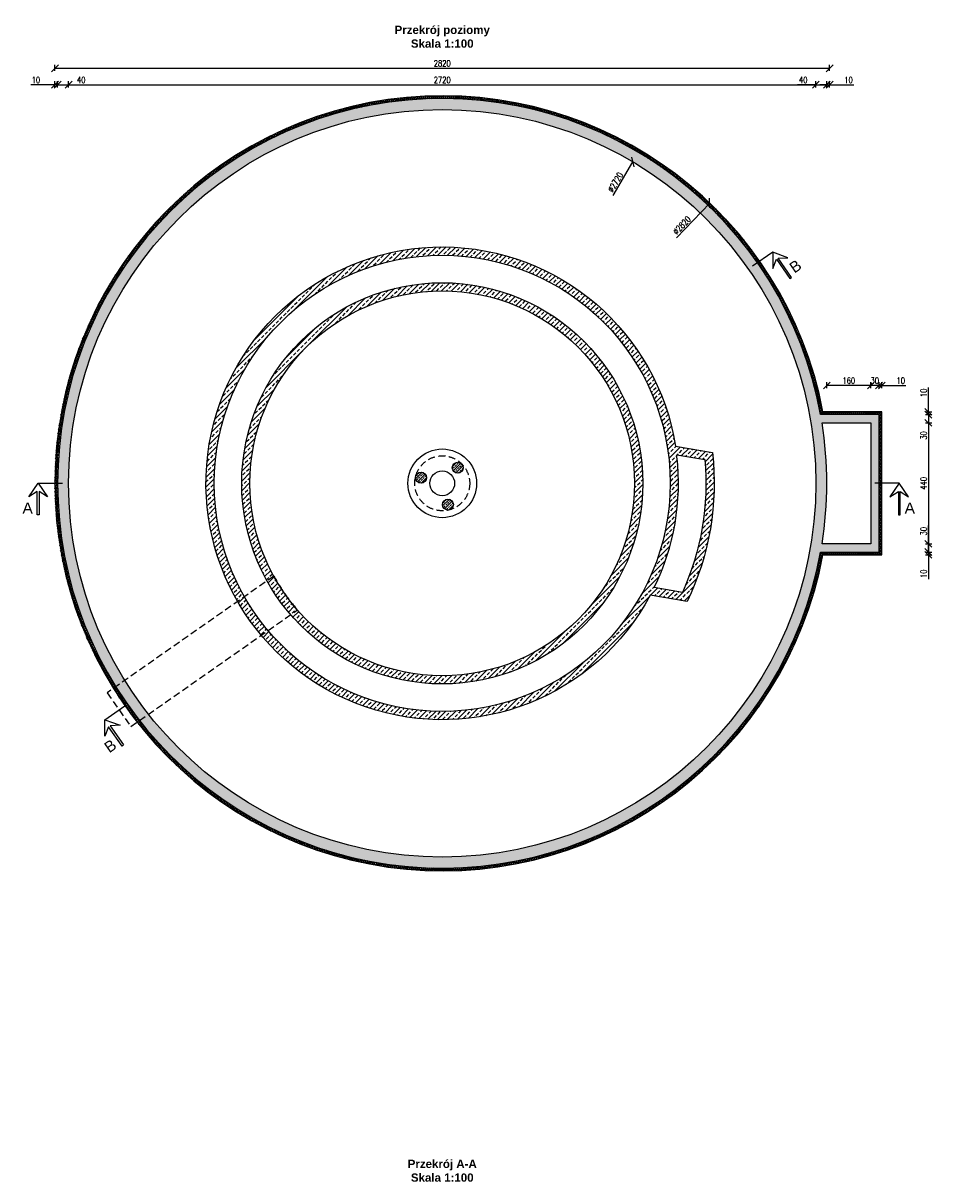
# Model space of a CAD drawing. Header units: millimetres. Extents: x -62780 to 1772512, y -757464 to -52755.
# Tile 59 of 65: x 1716993 to 1720301, y -513267 to -509054. Entities that reach past the tile are written whole.
import ezdxf

# ---------------------------------------------------------------- set-up
doc = ezdxf.new("R2010")
doc.units = ezdxf.units.MM
doc.linetypes.add('DASHED', pattern=[19.05, 12.7, -6.35])
for name, color, linetype in [('AAA Cienka linia', 11, 'Continuous'), ('AAA Izolacje', 107, 'Continuous'), ('AAA Kreskowanie', 30, 'Continuous'), ('AAA L-Opis', 3, 'Continuous'), ('AAA Opis', 2, 'Continuous'), ('AAA Przerywana', 8, 'DASHED'), ('AAA Wymiar', 1, 'Continuous'), ('AAA Ściana', 7, 'Continuous')]:
    doc.layers.add(name, color=color, linetype=linetype)
doc.styles.add('Arial B', font='arialbd.ttf')
doc.styles.get("Standard").update_dxf_attribs({"font": 'simplex.shx', "width": 0.8})
doc.dimstyles.new('1 do 100', dxfattribs={"dimscale": 10, "dimtxt": 2.25, "dimasz": 2.5, "dimexe": 1.25, "dimexo": 0.625, "dimtad": 1, "dimdec": 1, "dimrnd": 0.5, "dimtxsty": 'Standard', "dimblk": 'OBLIQUE', "dimcen": 2.5, "dimclrd": 256, "dimclre": 256, "dimclrt": 2, "dimadec": 0, "dimazin": 0, "dimtfac": 1, "dimtdec": 0, "dimtmove": 0, "dimatfit": 3, "dimldrblk": 'OBLIQUE', "dimfxl": 1, "dimfxlon": 1, "dimlwd": -1, "dimlwe": -1, "dimarcsym": 0})
pattern_1 = [(45, (1098401.637, -279137.768), (-17.9605122, 17.9605122), []), (45, (1098419.597, -279137.768), (-17.9605122, 17.9605122), [12.7, -6.35])]

# ---------------------------------------------------------------- blocks, each defined once
blk = doc.blocks.new('_OBLIQUE')
at = {"color": 0, "linetype": 'ByBlock', "lineweight": -2}
blk.add_line((-0.5, -0.5), (0.5, 0.5), dxfattribs=at)
blk = doc.blocks.new('*D207')
at = {"layer": 'AAA Wymiar'}
blk.add_line((1719140, -509681.5), (1719212.6, -509559.3), dxfattribs=at)
at = {"layer": 'Defpoints', "color": 0}
for p in [(1719212.6, -509559.3), (1717823.8, -511898)]:
    blk.add_point(p, dxfattribs=at)
at = {"layer": 'AAA Wymiar', "xscale": 25, "yscale": 25, "zscale": 25, "rotation": 59.29569225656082}
blk.add_blockref('_OBLIQUE', (1719212.6, -509559.3), dxfattribs=at)
at = {"layer": 'AAA Wymiar', "color": 2, "insert": (1719148.5, -509633), "char_height": 22.5, "attachment_point": 5, "rotation": 59.2957}
blk.add_mtext('%%c2720', dxfattribs=at)
blk = doc.blocks.new('*D208')
at = {"layer": 'AAA Wymiar'}
blk.add_line((1719371.3, -509835.3), (1719492, -509708.9), dxfattribs=at)
at = {"layer": 'Defpoints', "color": 0}
for p in [(1719492, -509708.9), (1717544.3, -511748.3)]:
    blk.add_point(p, dxfattribs=at)
at = {"layer": 'AAA Wymiar', "xscale": 25, "yscale": 25, "zscale": 25, "rotation": 46.31743359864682}
blk.add_blockref('_OBLIQUE', (1719492, -509708.9), dxfattribs=at)
at = {"layer": 'AAA Wymiar', "color": 2, "insert": (1719390.5, -509789.9), "char_height": 22.5, "attachment_point": 5, "rotation": 46.3174}
blk.add_mtext('%%c2820', dxfattribs=at)
blk = doc.blocks.new('*D209')
at = {"layer": 'AAA Wymiar'}
for p, q in [((1717108.2, -509288.3), (1717108.2, -509265.8)), ((1717118.2, -509288.3), (1717118.2, -509265.8)), ((1717108.2, -509278.3), (1717020, -509278.3)), ((1717118.2, -509278.3), (1717108.2, -509278.3)), ((1717118.2, -509278.3), (1717143.2, -509278.3))]:
    blk.add_line(p, q, dxfattribs=at)
at = {"layer": 'Defpoints', "color": 0}
for p in [(1717108.2, -509278.3), (1717108.2, -510728.6), (1717118.2, -510728.6)]:
    blk.add_point(p, dxfattribs=at)
at = {"layer": 'AAA Wymiar', "xscale": 25, "yscale": 25, "zscale": 25}
blk.add_blockref('_OBLIQUE', (1717108.2, -509278.3), dxfattribs=at)
at = {"layer": 'AAA Wymiar', "xscale": 25, "yscale": 25, "zscale": 25, "rotation": 180}
blk.add_blockref('_OBLIQUE', (1717118.2, -509278.3), dxfattribs=at)
at = {"layer": 'AAA Wymiar', "color": 2, "insert": (1717039.1, -509260.8), "char_height": 22.5, "attachment_point": 5}
blk.add_mtext('10', dxfattribs=at)
blk = doc.blocks.new('*D210')
at = {"layer": 'AAA Wymiar'}
for p, q in [((1717118.2, -509288.3), (1717118.2, -509265.8)), ((1717158.2, -509288.3), (1717158.2, -509265.8)), ((1717118.2, -509278.3), (1717158.2, -509278.3)), ((1717158.2, -509278.3), (1717224.8, -509278.3))]:
    blk.add_line(p, q, dxfattribs=at)
at = {"layer": 'Defpoints', "color": 0}
for p in [(1717158.2, -509278.3), (1717118.2, -510728.6), (1717158.2, -510728.6)]:
    blk.add_point(p, dxfattribs=at)
at = {"layer": 'AAA Wymiar', "xscale": 25, "yscale": 25, "zscale": 25, "rotation": 180}
blk.add_blockref('_OBLIQUE', (1717118.2, -509278.3), dxfattribs=at)
at = {"layer": 'AAA Wymiar', "xscale": 25, "yscale": 25, "zscale": 25}
blk.add_blockref('_OBLIQUE', (1717158.2, -509278.3), dxfattribs=at)
at = {"layer": 'AAA Wymiar', "color": 2, "insert": (1717204, -509260.8), "char_height": 22.5, "attachment_point": 5}
blk.add_mtext('40', dxfattribs=at)
blk = doc.blocks.new('*D211')
at = {"layer": 'AAA Wymiar'}
for p, q in [((1717158.2, -509288.3), (1717158.2, -509265.8)), ((1719878.2, -509288.3), (1719878.2, -509265.8)), ((1717158.2, -509278.3), (1719878.2, -509278.3))]:
    blk.add_line(p, q, dxfattribs=at)
at = {"layer": 'Defpoints', "color": 0}
for p in [(1719878.2, -509278.3), (1717158.2, -510728.6), (1719878.2, -510728.6)]:
    blk.add_point(p, dxfattribs=at)
at = {"layer": 'AAA Wymiar', "xscale": 25, "yscale": 25, "zscale": 25, "rotation": 180}
blk.add_blockref('_OBLIQUE', (1717158.2, -509278.3), dxfattribs=at)
at = {"layer": 'AAA Wymiar', "xscale": 25, "yscale": 25, "zscale": 25}
blk.add_blockref('_OBLIQUE', (1719878.2, -509278.3), dxfattribs=at)
at = {"layer": 'AAA Wymiar', "color": 2, "insert": (1718518.2, -509260.8), "char_height": 22.5, "attachment_point": 5}
blk.add_mtext('2720', dxfattribs=at)
blk = doc.blocks.new('*D212')
at = {"layer": 'AAA Wymiar'}
for p, q in [((1719878.2, -509288.3), (1719878.2, -509265.8)), ((1719918.2, -509288.3), (1719918.2, -509265.8)), ((1719878.2, -509278.3), (1719811.5, -509278.3)), ((1719878.2, -509278.3), (1719918.2, -509278.3))]:
    blk.add_line(p, q, dxfattribs=at)
at = {"layer": 'Defpoints', "color": 0}
for p in [(1719918.2, -509278.3), (1719878.2, -510728.6), (1719918.2, -510728.6)]:
    blk.add_point(p, dxfattribs=at)
at = {"layer": 'AAA Wymiar', "xscale": 25, "yscale": 25, "zscale": 25, "rotation": 180}
blk.add_blockref('_OBLIQUE', (1719878.2, -509278.3), dxfattribs=at)
at = {"layer": 'AAA Wymiar', "xscale": 25, "yscale": 25, "zscale": 25}
blk.add_blockref('_OBLIQUE', (1719918.2, -509278.3), dxfattribs=at)
at = {"layer": 'AAA Wymiar', "color": 2, "insert": (1719832.4, -509260.8), "char_height": 22.5, "attachment_point": 5}
blk.add_mtext('40', dxfattribs=at)
blk = doc.blocks.new('*D213')
at = {"layer": 'AAA Wymiar'}
for p, q in [((1719918.2, -509288.3), (1719918.2, -509265.8)), ((1719928.2, -509288.3), (1719928.2, -509265.8)), ((1719918.2, -509278.3), (1719893.2, -509278.3)), ((1719918.2, -509278.3), (1719928.2, -509278.3)), ((1719928.2, -509278.3), (1720016.4, -509278.3))]:
    blk.add_line(p, q, dxfattribs=at)
at = {"layer": 'Defpoints', "color": 0}
for p in [(1719928.2, -509278.3), (1719918.2, -510728.6), (1719928.2, -510728.6)]:
    blk.add_point(p, dxfattribs=at)
at = {"layer": 'AAA Wymiar', "xscale": 25, "yscale": 25, "zscale": 25}
blk.add_blockref('_OBLIQUE', (1719918.2, -509278.3), dxfattribs=at)
at = {"layer": 'AAA Wymiar', "xscale": 25, "yscale": 25, "zscale": 25, "rotation": 180}
blk.add_blockref('_OBLIQUE', (1719928.2, -509278.3), dxfattribs=at)
at = {"layer": 'AAA Wymiar', "color": 2, "insert": (1719997.3, -509260.8), "char_height": 22.5, "attachment_point": 5}
blk.add_mtext('10', dxfattribs=at)
blk = doc.blocks.new('*D214')
at = {"layer": 'AAA Wymiar'}
for p, q in [((1717108.2, -509228.3), (1717108.2, -509205.8)), ((1717108.2, -509218.3), (1719928.2, -509218.3)), ((1719928.2, -509228.3), (1719928.2, -509205.8))]:
    blk.add_line(p, q, dxfattribs=at)
at = {"layer": 'Defpoints', "color": 0}
for p in [(1719928.2, -509218.3), (1717108.2, -510728.6), (1719928.2, -510728.6)]:
    blk.add_point(p, dxfattribs=at)
at = {"layer": 'AAA Wymiar', "xscale": 25, "yscale": 25, "zscale": 25, "rotation": 180}
blk.add_blockref('_OBLIQUE', (1717108.2, -509218.3), dxfattribs=at)
at = {"layer": 'AAA Wymiar', "xscale": 25, "yscale": 25, "zscale": 25}
blk.add_blockref('_OBLIQUE', (1719928.2, -509218.3), dxfattribs=at)
at = {"layer": 'AAA Wymiar', "color": 2, "insert": (1718518.2, -509200.8), "char_height": 22.5, "attachment_point": 5}
blk.add_mtext('2820', dxfattribs=at)
blk = doc.blocks.new('*D226')
at = {"layer": 'AAA Wymiar'}
for p, q in [((1720108.2, -510382.5), (1720108.2, -510360)), ((1720118.2, -510382.5), (1720118.2, -510360)), ((1720108.2, -510372.5), (1720083.2, -510372.5)), ((1720108.2, -510372.5), (1720118.2, -510372.5)), ((1720118.2, -510372.5), (1720206.4, -510372.5))]:
    blk.add_line(p, q, dxfattribs=at)
at = {"layer": 'Defpoints', "color": 0}
for p in [(1720118.2, -510372.5), (1720108.2, -510478.6), (1720118.2, -510468.6)]:
    blk.add_point(p, dxfattribs=at)
at = {"layer": 'AAA Wymiar', "xscale": 25, "yscale": 25, "zscale": 25}
blk.add_blockref('_OBLIQUE', (1720108.2, -510372.5), dxfattribs=at)
at = {"layer": 'AAA Wymiar', "xscale": 25, "yscale": 25, "zscale": 25, "rotation": 180}
blk.add_blockref('_OBLIQUE', (1720118.2, -510372.5), dxfattribs=at)
at = {"layer": 'AAA Wymiar', "color": 2, "insert": (1720187.3, -510355), "char_height": 22.5, "attachment_point": 5}
blk.add_mtext('10', dxfattribs=at)
blk = doc.blocks.new('*D227')
at = {"layer": 'AAA Wymiar'}
for p, q in [((1720078.2, -510382.5), (1720078.2, -510360)), ((1720108.2, -510382.5), (1720108.2, -510360)), ((1720108.2, -510372.5), (1720078.2, -510372.5))]:
    blk.add_line(p, q, dxfattribs=at)
at = {"layer": 'Defpoints', "color": 0}
for p in [(1720078.2, -510372.5), (1720108.2, -510478.6), (1720078.2, -510508.6)]:
    blk.add_point(p, dxfattribs=at)
at = {"layer": 'AAA Wymiar', "xscale": 25, "yscale": 25, "zscale": 25, "rotation": 180}
blk.add_blockref('_OBLIQUE', (1720078.2, -510372.5), dxfattribs=at)
at = {"layer": 'AAA Wymiar', "xscale": 25, "yscale": 25, "zscale": 25}
blk.add_blockref('_OBLIQUE', (1720108.2, -510372.5), dxfattribs=at)
at = {"layer": 'AAA Wymiar', "color": 2, "insert": (1720092.9, -510355), "char_height": 22.5, "attachment_point": 5}
blk.add_mtext('30', dxfattribs=at)
blk = doc.blocks.new('*D228')
at = {"layer": 'AAA Wymiar'}
for p, q in [((1719918.2, -510382.5), (1719918.2, -510360)), ((1720078.2, -510382.5), (1720078.2, -510360)), ((1720078.2, -510372.5), (1719918.2, -510372.5))]:
    blk.add_line(p, q, dxfattribs=at)
at = {"layer": 'Defpoints', "color": 0}
for p in [(1719918.2, -510372.5), (1720078.2, -510508.6), (1719918.2, -510728.6)]:
    blk.add_point(p, dxfattribs=at)
at = {"layer": 'AAA Wymiar', "xscale": 25, "yscale": 25, "zscale": 25, "rotation": 180}
blk.add_blockref('_OBLIQUE', (1719918.2, -510372.5), dxfattribs=at)
at = {"layer": 'AAA Wymiar', "xscale": 25, "yscale": 25, "zscale": 25}
blk.add_blockref('_OBLIQUE', (1720078.2, -510372.5), dxfattribs=at)
at = {"layer": 'AAA Wymiar', "color": 2, "insert": (1719998.2, -510355), "char_height": 22.5, "attachment_point": 5}
blk.add_mtext('160', dxfattribs=at)
blk = doc.blocks.new('*D229')
at = {"layer": 'AAA Wymiar'}
for p, q in [((1720288, -510468.6), (1720288, -510380.4)), ((1720278, -510468.6), (1720300.5, -510468.6)), ((1720278, -510478.6), (1720300.5, -510478.6)), ((1720288, -510478.6), (1720288, -510468.6)), ((1720288, -510478.6), (1720288, -510503.6))]:
    blk.add_line(p, q, dxfattribs=at)
at = {"layer": 'Defpoints', "color": 0}
for p in [(1720108.2, -510478.6), (1720118.2, -510468.6), (1720288, -510468.6)]:
    blk.add_point(p, dxfattribs=at)
at = {"layer": 'AAA Wymiar', "xscale": 25, "yscale": 25, "zscale": 25}
for p, rotation in [((1720288, -510468.6), 270), ((1720288, -510478.6), 90)]:
    blk.add_blockref('_OBLIQUE', p, dxfattribs=dict(at, rotation=rotation))
at = {"layer": 'AAA Wymiar', "color": 2, "insert": (1720270.5, -510399.5), "char_height": 22.5, "attachment_point": 5, "rotation": 90}
blk.add_mtext('10', dxfattribs=at)
blk = doc.blocks.new('*D230')
at = {"layer": 'AAA Wymiar'}
for p, q in [((1720278, -510478.6), (1720300.5, -510478.6)), ((1720288, -510478.6), (1720288, -510508.6)), ((1720278, -510508.6), (1720300.5, -510508.6)), ((1720288, -510508.6), (1720288, -510575.2))]:
    blk.add_line(p, q, dxfattribs=at)
at = {"layer": 'Defpoints', "color": 0}
for p in [(1720108.2, -510478.6), (1720078.2, -510508.6), (1720288, -510508.6)]:
    blk.add_point(p, dxfattribs=at)
at = {"layer": 'AAA Wymiar', "xscale": 25, "yscale": 25, "zscale": 25}
for p, rotation in [((1720288, -510478.6), 90), ((1720288, -510508.6), 270)]:
    blk.add_blockref('_OBLIQUE', p, dxfattribs=dict(at, rotation=rotation))
at = {"layer": 'AAA Wymiar', "color": 2, "insert": (1720270.5, -510554.4), "char_height": 22.5, "attachment_point": 5, "rotation": 90}
blk.add_mtext('30', dxfattribs=at)
blk = doc.blocks.new('*D231')
at = {"layer": 'AAA Wymiar'}
for p, q in [((1720278, -510508.6), (1720300.5, -510508.6)), ((1720288, -510508.6), (1720288, -510948.6)), ((1720278, -510948.6), (1720300.5, -510948.6))]:
    blk.add_line(p, q, dxfattribs=at)
at = {"layer": 'Defpoints', "color": 0}
for p in [(1720078.2, -510508.6), (1720078.2, -510948.6), (1720288, -510948.6)]:
    blk.add_point(p, dxfattribs=at)
at = {"layer": 'AAA Wymiar', "xscale": 25, "yscale": 25, "zscale": 25}
for p, rotation in [((1720288, -510508.6), 90), ((1720288, -510948.6), 270)]:
    blk.add_blockref('_OBLIQUE', p, dxfattribs=dict(at, rotation=rotation))
at = {"layer": 'AAA Wymiar', "color": 2, "insert": (1720270.5, -510728.6), "char_height": 22.5, "attachment_point": 5, "rotation": 90}
blk.add_mtext('440', dxfattribs=at)
blk = doc.blocks.new('*D232')
at = {"layer": 'AAA Wymiar'}
for p, q in [((1720288, -510948.6), (1720288, -510882)), ((1720278, -510948.6), (1720300.5, -510948.6)), ((1720288, -510948.6), (1720288, -510978.6)), ((1720278, -510978.6), (1720300.5, -510978.6))]:
    blk.add_line(p, q, dxfattribs=at)
at = {"layer": 'Defpoints', "color": 0}
for p in [(1720078.2, -510948.6), (1720108.2, -510978.6), (1720288, -510978.6)]:
    blk.add_point(p, dxfattribs=at)
at = {"layer": 'AAA Wymiar', "xscale": 25, "yscale": 25, "zscale": 25}
for p, rotation in [((1720288, -510948.6), 90), ((1720288, -510978.6), 270)]:
    blk.add_blockref('_OBLIQUE', p, dxfattribs=dict(at, rotation=rotation))
at = {"layer": 'AAA Wymiar', "color": 2, "insert": (1720270.5, -510902.8), "char_height": 22.5, "attachment_point": 5, "rotation": 90}
blk.add_mtext('30', dxfattribs=at)
blk = doc.blocks.new('*D233')
at = {"layer": 'AAA Wymiar'}
for p, q in [((1720288, -510978.6), (1720288, -510953.6)), ((1720278, -510978.6), (1720300.5, -510978.6)), ((1720278, -510988.6), (1720300.5, -510988.6)), ((1720288, -510978.6), (1720288, -510988.6)), ((1720288, -510988.6), (1720288, -511076.8))]:
    blk.add_line(p, q, dxfattribs=at)
at = {"layer": 'Defpoints', "color": 0}
for p in [(1720108.2, -510978.6), (1720118.2, -510988.6), (1720288, -510988.6)]:
    blk.add_point(p, dxfattribs=at)
at = {"layer": 'AAA Wymiar', "xscale": 25, "yscale": 25, "zscale": 25}
for p, rotation in [((1720288, -510978.6), 270), ((1720288, -510988.6), 90)]:
    blk.add_blockref('_OBLIQUE', p, dxfattribs=dict(at, rotation=rotation))
at = {"layer": 'AAA Wymiar', "color": 2, "insert": (1720270.5, -511057.7), "char_height": 22.5, "attachment_point": 5, "rotation": 90}
blk.add_mtext('10', dxfattribs=at)

msp = doc.modelspace()

# ---------------------------------------------------------------- hatches: boundary and pattern name
at = {"layer": 'AAA Kreskowanie'}
h = msp.add_hatch(dxfattribs=at)
h.set_pattern_fill('DIAMONDS', color=256, scale=2, style=0)
h.set_pattern_definition([(60, (1687398.0994, -458485.627), (-5.4992613, 3.175), []), (120, (1687398.0994, -458485.627), (-5.4992613, -3.175), [])])
h.paths.add_polyline_path([(1719903.9996, -510468.6068, 10.753157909), (1719903.9996, -510988.6068), (1720118.1785, -510988.6068), (1720118.1785, -510468.6068)])
h.paths.add_polyline_path([(1719895.6762, -510478.6068, 11.109990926), (1719895.6762, -510978.6068), (1720108.1785, -510978.6068), (1720108.1785, -510478.6068)], flags=16)
at = {"layer": 'AAA Kreskowanie', "lineweight": -2}
h = msp.add_hatch(dxfattribs=at)
h.set_pattern_fill('ANSI33', color=256, scale=4, style=0)
h.set_pattern_definition(pattern_1)
h.paths.add_polyline_path([(1719895.6762, -510478.6068, 11.109990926), (1719895.6762, -510978.6068), (1720108.1785, -510978.6068), (1720108.1785, -510478.6068)])
h.paths.add_polyline_path([(1719878.1785, -510728.6068, 1), (1717158.1785, -510728.6068, 1)], flags=16)
h.paths.add_polyline_path([(1719900.7848, -510508.6068), (1720078.1785, -510508.6068), (1720078.1785, -510948.6068), (1719900.7848, -510948.6068, 0.07906257), (1719900.7848, -510508.6068, 1)], flags=16)
h = msp.add_hatch(dxfattribs=at)
h.set_pattern_fill('ANSI33', color=256, scale=4, style=0)
h.set_pattern_definition(pattern_1)
h.paths.add_polyline_path([(1719367.5344, -510593.7198), (1719501.8076, -510616.4897, -0.141677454), (1719409.8518, -511158.7481), (1719275.5771, -511135.9778, -6.090355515)])
h.paths.add_polyline_path([(1719348.1785, -510728.6068, 1), (1717688.1785, -510728.6068, 1)], flags=16)
h.paths.add_polyline_path([(1719248.1785, -510728.6068, 1), (1717788.1785, -510728.6068, 1)], flags=0)
h.paths.add_polyline_path([(1719218.1785, -510728.6068, 1), (1717818.1785, -510728.6068, 1)], flags=0)
h.paths.add_polyline_path([(1719371.9013, -510624.8886), (1719474.2849, -510642.2507, -0.129753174), (1719392.3607, -511125.3536), (1719289.9736, -511107.9909, 0.143595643), (1719372.6533, -510630.4942)], flags=16)
h = msp.add_hatch(dxfattribs=at)
h.set_pattern_fill('ANSI33', color=256, scale=2, style=0)
h.paths.add_polyline_path([(1718460.9044, -510707.9013, 1), (1718420.9044, -510707.9013, 1)])
h.paths.add_polyline_path([(1718594.7471, -510672.0383, 1), (1718554.7471, -510672.0383, 1)])
h.paths.add_polyline_path([(1718558.884, -510805.8809, 1), (1718518.884, -510805.8809, 1)])

# ---------------------------------------------------------------- linework, layer by layer
at = {"layer": 'AAA Cienka linia', "lineweight": -3}
for radius in [125, 45]:
    msp.add_circle((1718518.1785, -510728.6068), radius, dxfattribs=at)
at = {"layer": 'AAA Izolacje', "lineweight": -2}
msp.add_lwpolyline([(1719903.9996, -510468.6068, 10.753157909), (1719903.9996, -510988.6068), (1720118.1785, -510988.6068), (1720118.1785, -510468.6068)], format="xyb", close=True, dxfattribs=at)
at = {"layer": 'AAA L-Opis'}
for p, q in [((1719721.0989, -509887.2575), (1719648.0643, -509938.3383)), ((1717047.2194, -510728.6068), (1717136.3446, -510728.6068)), ((1720181.9782, -510728.6068), (1720092.853, -510728.6068)), ((1717289.6827, -511588.7816), (1717362.6898, -511537.6615))]:
    msp.add_line(p, q, dxfattribs=at)
for points in [[(1719776.79, -509907.6619), (1719721.0989, -509887.2575), (1719721.1615, -509946.5689), (1719735.2071, -509913.3083), (1719784.027, -509983.1104), (1719789.5495, -509979.2479), (1719740.7296, -509909.4458)], [(1717013.2772, -510777.2461), (1717047.2194, -510728.6068), (1717081.1615, -510777.2461), (1717050.589, -510758.0404), (1717050.589, -510843.2208), (1717043.8498, -510843.2208), (1717043.8498, -510758.0404)], [(1720215.9203, -510777.2461), (1720181.9782, -510728.6068), (1720148.036, -510777.2461), (1720178.6086, -510758.0404), (1720178.6086, -510843.2208), (1720185.3478, -510843.2208), (1720185.3478, -510758.0404)], [(1717289.7773, -511648.093), (1717289.6827, -511588.7816), (1717345.3849, -511609.1561), (1717309.3253, -511610.9594), (1717358.1829, -511680.7352), (1717352.6624, -511684.6006), (1717303.8049, -511614.8249)]]:
    msp.add_lwpolyline(points, close=True, dxfattribs=at)
at = {"layer": 'AAA Przerywana', "lineweight": -3, "ltscale": 2}
msp.add_lwpolyline([(1717298.8585, -511490.7964), (1717384.9062, -511613.6613), (1717991.067, -511189.208, -0.052818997), (1717904.9377, -511066.4152)], format="xyb", close=True, dxfattribs=at)
msp.add_circle((1718518.1785, -510728.6068), 100, dxfattribs=at)
at = {"layer": 'AAA Ściana', "lineweight": -2}
for points in [[(1719895.6762, -510478.6068, 11.109990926), (1719895.6762, -510978.6068), (1720108.1785, -510978.6068), (1720108.1785, -510478.6068)], [(1719367.5344, -510593.7198), (1719501.8076, -510616.4897, -0.141677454), (1719409.8518, -511158.7481), (1719275.5771, -511135.9778, -6.090355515), (1719367.5344, -510593.7198)], [(1719900.7848, -510508.6068), (1720078.1785, -510508.6068), (1720078.1785, -510948.6068), (1719900.7848, -510948.6068, 0.07906257), (1719900.7848, -510508.6068, 1)], [(1719371.9013, -510624.8886), (1719371.9013, -510624.8886), (1719474.2849, -510642.2507, -0.129753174), (1719392.3607, -511125.3536), (1719289.9736, -511107.9909, 0.143595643), (1719372.6533, -510630.4942)]]:
    msp.add_lwpolyline(points, format="xyb", close=True, dxfattribs=at)
for centre, radius in [((1718518.1785, -510728.6068), 1360), ((1718518.1785, -510728.6068), 830), ((1718518.1785, -510728.6068), 730), ((1718518.1785, -510728.6068), 700), ((1718574.7471, -510672.0383), 20), ((1718440.9044, -510707.9013), 20), ((1718538.884, -510805.8809), 20)]:
    msp.add_circle(centre, radius, dxfattribs=at)

# ---------------------------------------------------------------- texts
at = {"layer": 'AAA Opis', "attachment_point": 5, "style": 'Arial B'}
for s, insert, char_height, width in [('Przekrój poziomy\\PSkala 1:100', (1718518.1789, -509103.8153), 30, 775.203994), ('{\\fArial|b0|i0|c0|p34;A}', (1717008.9427, -510818.4208), 40, 60.391898), ('{\\fArial|b0|i0|c0|p34;A}', (1720220.2548, -510818.4208), 40, 60.391898), ('Przekrój A-A\\PSkala 1:100', (1718518.1789, -513229.9679), 30, 775.203994)]:
    msp.add_mtext(s, dxfattribs=dict(at, insert=insert, char_height=char_height, width=width))
at = {"layer": 'AAA Opis', "char_height": 40, "width": 60.391898, "attachment_point": 5, "style": 'Arial B'}
for insert, rotation in [((1719803.9407, -509938.9188), 34.9691766), ((1717309.8435, -511684.3075), 35)]:
    msp.add_mtext('{\\fArial|b0|i0|c0|p34;B}', dxfattribs=dict(at, insert=insert, rotation=rotation))

# ---------------------------------------------------------------- dimensions: what is measured, and where the dimension line sits
at = {"layer": 'AAA Wymiar'}
for base, p1, p2, picture, middle in [((1719928.1785, -509218.3375), (1717108.1785, -510728.6068), (1719928.1785, -510728.6068), '*D214', (1718518.1785, -509200.8375)), ((1717108.1785, -509278.3375), (1717118.1785, -510728.6068), (1717108.1785, -510728.6068), '*D209', (1717039.0714, -509260.8375)), ((1717158.1785, -509278.3375), (1717118.1785, -510728.6068), (1717158.1785, -510728.6068), '*D210', (1717203.9999, -509260.8375)), ((1719878.1785, -509278.3375), (1717158.1785, -510728.6068), (1719878.1785, -510728.6068), '*D211', (1718518.1785, -509260.8375)), ((1719928.1785, -509278.3375), (1719918.1785, -510728.6068), (1719928.1785, -510728.6068), '*D213', (1719997.2857, -509260.8375))]:
    dim = msp.add_linear_dim(base=base, p1=p1, p2=p2, dimstyle='1 do 100', dxfattribs=at)
    dim.commit()
    dim.dimension.update_dxf_attribs({"geometry": picture, "text_midpoint": middle})
dim = msp.add_linear_dim(base=(1719918.1785, -509278.3375), p1=(1719878.1785, -510728.6068), p2=(1719918.1785, -510728.6068), dimstyle='1 do 100', dxfattribs=at)
dim.commit()
dim.dimension.update_dxf_attribs({"geometry": '*D212', "text_midpoint": (1719832.3571, -509278.3375), "dimtype": 160})
for p1, p2, picture, middle in [((1717823.7522, -511897.9537), (1719212.6048, -509559.2599), '*D207', (1719184.4263, -509606.7097)), ((1717544.3445, -511748.2869), (1719492.0125, -509708.9268), '*D208', (1719403.1514, -509801.9712))]:
    dim = msp.add_diameter_dim_2p(p1=p1, p2=p2, dimstyle='1 do 100', dxfattribs=at)
    dim.commit()
    dim.dimension.update_dxf_attribs({"geometry": picture, "text_midpoint": middle, "dimtype": 163})
for base, p1, p2, picture, middle in [((1719918.1785, -510372.5365), (1720078.1785, -510508.6068), (1719918.1785, -510728.6068), '*D228', (1719998.1785, -510355.0365)), ((1720118.1785, -510372.5365), (1720108.1785, -510478.6068), (1720118.1785, -510468.6068), '*D226', (1720187.2857, -510355.0365))]:
    dim = msp.add_linear_dim(base=base, p1=p1, p2=p2, dimstyle='1 do 100', override={"dimblk": 'OBLIQUE'}, dxfattribs=at)
    dim.commit()
    dim.dimension.update_dxf_attribs({"geometry": picture, "text_midpoint": middle})
dim = msp.add_linear_dim(base=(1720078.1785, -510372.5365), p1=(1720108.1785, -510478.6068), p2=(1720078.1785, -510508.6068), dimstyle='1 do 100', override={"dimblk": 'OBLIQUE'}, dxfattribs=at)
dim.commit()
dim.dimension.update_dxf_attribs({"geometry": '*D227', "text_midpoint": (1720092.8852, -510372.5365), "dimtype": 160})
for base, p1, p2, picture, middle in [((1720288.0349, -510468.6068), (1720108.1785, -510478.6068), (1720118.1785, -510468.6068), '*D229', (1720270.5349, -510399.4997)), ((1720288.0349, -510508.6068), (1720108.1785, -510478.6068), (1720078.1785, -510508.6068), '*D230', (1720270.5349, -510554.4282)), ((1720288.0349, -510948.6068), (1720078.1785, -510508.6068), (1720078.1785, -510948.6068), '*D231', (1720270.5349, -510728.6068)), ((1720288.0349, -510988.6068), (1720108.1785, -510978.6068), (1720118.1785, -510988.6068), '*D233', (1720270.5349, -511057.714))]:
    dim = msp.add_linear_dim(base=base, p1=p1, p2=p2, angle=90, dimstyle='1 do 100', override={"dimblk": 'OBLIQUE'}, dxfattribs=at)
    dim.commit()
    dim.dimension.update_dxf_attribs({"geometry": picture, "text_midpoint": middle})
dim = msp.add_linear_dim(base=(1720288.0349, -510978.6068), p1=(1720078.1785, -510948.6068), p2=(1720108.1785, -510978.6068), angle=90, dimstyle='1 do 100', override={"dimblk": 'OBLIQUE'}, dxfattribs=at)
dim.commit()
dim.dimension.update_dxf_attribs({"geometry": '*D232', "text_midpoint": (1720288.0349, -510902.7854), "dimtype": 160})

doc.saveas('drawing.dxf')
